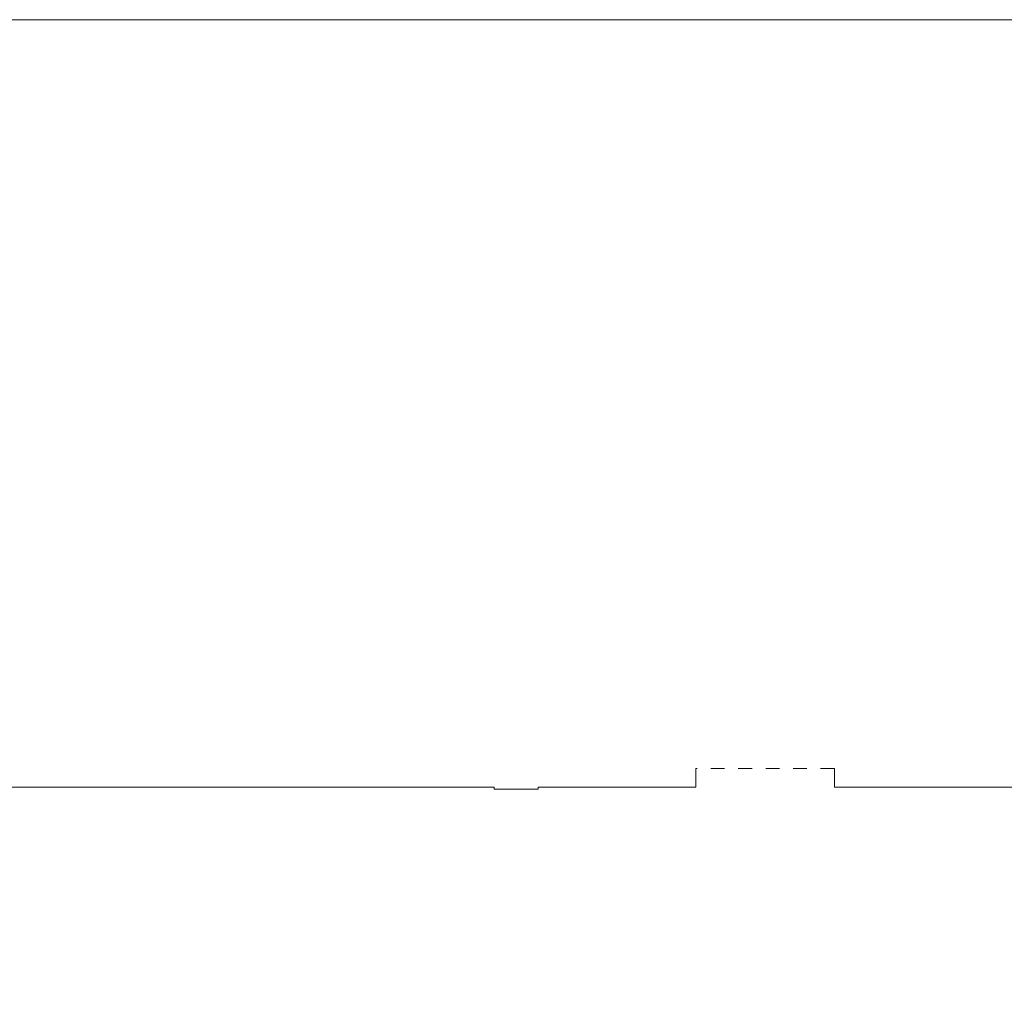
# Model space of a CAD drawing. Header units: metres. Extents: x -3.5 to 65.3, y -10.9 to 16.7.
# Tile 52 of 145: x 29.3 to 36.5, y 6.6 to 13.7. Entities that reach past the tile are written whole.
import ezdxf

# ---------------------------------------------------------------- set-up
doc = ezdxf.new("R2010")
doc.units = ezdxf.units.M
doc.header["$MEASUREMENT"] = 0
doc.linetypes.add('Strichlinie eng', pattern=[0.046, 0.03, -0.016])
doc.layers.add('603 - Struktur.Bodenplatte_ Decke Roh', color=7, linetype='Continuous')
doc.layers.add('650 - Abdeckung.Fußboden Aufbau', color=7, linetype='Continuous')

msp = doc.modelspace()

# ---------------------------------------------------------------- linework, layer by layer
at = {"layer": '603 - Struktur.Bodenplatte_ Decke Roh', "color": 7, "linetype": 'Continuous', "lineweight": 18, "flags": 128}
msp.add_lwpolyline([(62.275, 0.005), (62.275, 13.695), (50.78, 13.695), (50.78, 13), (50.84, 13), (50.84, 8.585), (49.03, 8.585), (49.03, 8.725), (47.41, 8.725), (47.41, 13), (47.48, 13), (47.48, 13.695), (14.78, 13.695), (14.78, 13), (14.84, 13), (14.84, 8.585), (13.03, 8.585), (13.03, 8.725), (11.41, 8.725), (11.41, 13), (11.48, 13), (11.48, 13.695), (-0.015, 13.695), (-0.015, 0.005)], dxfattribs=at)
at = {"layer": '650 - Abdeckung.Fußboden Aufbau', "color": 7, "linetype": 'Continuous', "lineweight": 13, "flags": 128}
for points in [[(34.2375, 8.24), (34.2375, 8.105), (33.09, 8.105), (33.09, 8.09), (32.77, 8.09), (32.77, 8.105), (28.025, 8.105), (28.025, 8.24)], [(37.83, 8.24), (37.83, 8.105), (35.2475, 8.105), (35.2475, 8.24)]]:
    msp.add_lwpolyline(points, dxfattribs=at)
at = {"layer": '650 - Abdeckung.Fußboden Aufbau', "color": 7, "linetype": 'Strichlinie eng', "lineweight": 13, "flags": 128}
msp.add_lwpolyline([(35.2475, 8.24), (34.2375, 8.24)], dxfattribs=at)

doc.saveas('drawing.dxf')
